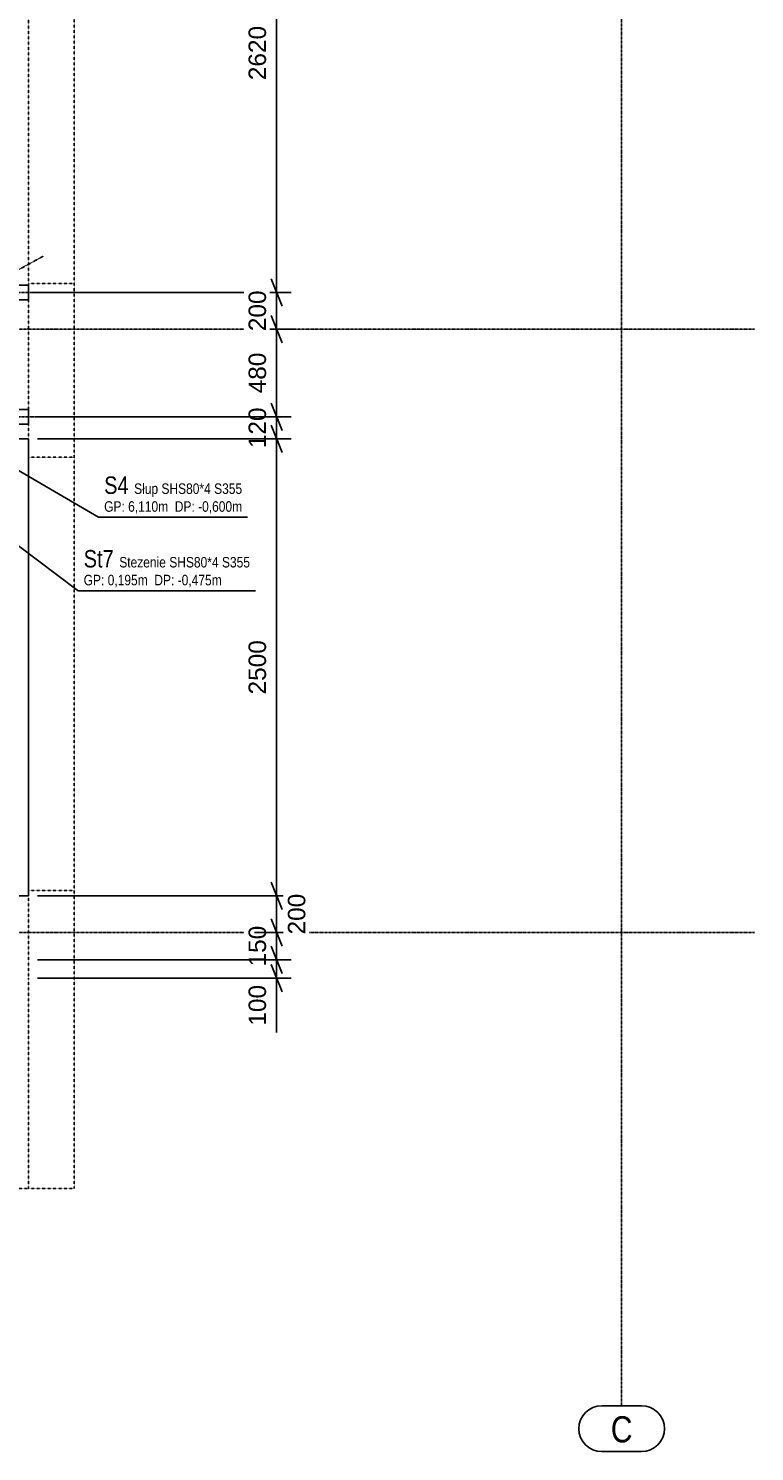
# Model space of a CAD drawing. Header units: millimetres. Extents: x -11738 to 23883, y -17414 to 12286.
# Tile 18 of 27: x 8747 to 12721, y -3624 to 4160. Entities that reach past the tile are written whole.
import ezdxf

# ---------------------------------------------------------------- set-up
doc = ezdxf.new("R2010")
doc.units = ezdxf.units.MM
for name, pattern in [('DXK_LINE_DOT2', [3.9198, 1.9599, -1.9599]), ('DXK_LINE_DOT3', [5.9187, 2.979, -0.9799, 0.9799, -0.9799]), ('DXK_LINE_DOT4', [0.9408, 0.4704, -0.4704])]:
    doc.linetypes.add(name, pattern=pattern)
doc.styles.add('Arial', font='ARIAL.TTF', dxfattribs={"height": 0.2})
doc.styles.add('Arial Narrow', font='ARIALN.TTF', dxfattribs={"height": 0.2})

# ---------------------------------------------------------------- blocks, each defined once
blk = doc.blocks.new('GridLine-7906501-24240 - 24144')
at = {"color": 1, "linetype": 'Continuous'}
for p, q in [((2566.4, -659.9), (3086.7, -659.9)), ((2566.4, -909.9), (3086.7, -909.9))]:
    blk.add_line(p, q, dxfattribs=at)
at = {"color": 1, "linetype": 'DXK_LINE_DOT3'}
blk.add_line((3211.7, -784.9), (12720.7, -784.9), dxfattribs=at)
at = {"color": 1, "linetype": 'Continuous'}
for centre, start, end in [((2566.4, -784.9), 90, 270), ((3086.7, -784.9), 270, 90)]:
    blk.add_arc(centre, 125, start, end, dxfattribs=at)
at = {"color": 1, "linetype": 'Continuous', "style": 'Arial Narrow'}
blk.add_text('-3300', height=143.16, dxfattribs=at).set_placement((2616.4, -859.9))
blk = doc.blocks.new('GridLine-7906501-24241 - 24144')
at = {"color": 1, "linetype": 'Continuous'}
for p, q in [((2785.3, 2640.1), (3086.7, 2640.1)), ((2785.3, 2390.1), (3086.7, 2390.1))]:
    blk.add_line(p, q, dxfattribs=at)
at = {"color": 1, "linetype": 'DXK_LINE_DOT3'}
blk.add_line((3211.7, 2515.1), (12720.7, 2515.1), dxfattribs=at)
at = {"color": 1, "linetype": 'Continuous'}
for centre, start, end in [((2785.3, 2515.1), 90, 270), ((3086.7, 2515.1), 270, 90)]:
    blk.add_arc(centre, 125, start, end, dxfattribs=at)
at = {"color": 1, "linetype": 'Continuous', "style": 'Arial Narrow'}
blk.add_text('±0', height=143.16, dxfattribs=at).set_placement((2835.3, 2440.1))
blk = doc.blocks.new('GridLine-7906501-25065 - 24144')
at = {"color": 1, "linetype": 'DXK_LINE_DOT3'}
blk.add_line((11993.4, -3374.3), (11993.4, 10840.7), dxfattribs=at)
at = {"color": 1, "linetype": 'Continuous'}
for p, q in [((11884.1, -3374.3), (12102.8, -3374.3)), ((11884.1, -3624.3), (12102.8, -3624.3))]:
    blk.add_line(p, q, dxfattribs=at)
for centre, start, end in [((11884.1, -3499.3), 90, 270), ((12102.8, -3499.3), 270, 90)]:
    blk.add_arc(centre, 125, start, end, dxfattribs=at)
at = {"color": 1, "linetype": 'Continuous', "style": 'Arial Narrow'}
blk.add_text('C', height=143.2, dxfattribs=at).set_placement((11934.1, -3574.3))
blk = doc.blocks.new('Part-7906501-24179 - 24144')
at = {"color": 5, "linetype": 'Continuous'}
for p, q in [((8747.4, 2755.2), (6202.4, 2755.2)), ((6202.4, 2675.2), (6202.4, 2755.2)), ((8747.4, 2675.2), (8747.4, 2755.2)), ((8747.4, 2675.2), (6202.4, 2675.2))]:
    blk.add_line(p, q, dxfattribs=at)
at = {"color": 8, "linetype": 'DXK_LINE_DOT3'}
blk.add_line((5702.4, 2715.2), (9247.4, 2715.2), dxfattribs=at)
blk = doc.blocks.new('Part-7906501-24205 - 24144')
at = {"color": 8, "linetype": 'DXK_LINE_DOT3'}
blk.add_line((5702.4, 2035.1), (9247.4, 2035.1), dxfattribs=at)
at = {"color": 5, "linetype": 'Continuous'}
for p, q in [((8747.4, 2075.1), (6202.4, 2075.1)), ((6202.4, 1995.1), (6202.4, 2075.1)), ((8747.4, 1995.1), (8747.4, 2075.1)), ((8747.4, 1995.1), (6202.4, 1995.1))]:
    blk.add_line(p, q, dxfattribs=at)
blk = doc.blocks.new('Part-7906501-51308 - 24144')
at = {"color": 4, "linetype": 'DXK_LINE_DOT4'}
for p, q in [((8747.4, 5295.1), (8747.4, 2755.2)), ((8747.4, 2075.1), (8747.4, 2675.2)), ((8747.4, 1915.1), (8747.4, 1995.1)), ((8747.4, -2184.9), (8747.4, -1034.9)), ((8747.4, -2184.9), (5962.4, -2184.9))]:
    blk.add_line(p, q, dxfattribs=at)
blk = doc.blocks.new('Part-7906501-107691 - 24144')
at = {"color": 4, "linetype": 'DXK_LINE_DOT4'}
for p, q in [((8997.4, -2184.9), (8997.4, 9565.1)), ((8997.4, 2765.1), (8747.4, 2765.1)), ((8747.4, 2675.2), (8747.4, 2755.2)), ((8747.4, 1995.1), (8747.4, 2075.1)), ((8747.4, -1034.9), (8747.4, 1915.1)), ((8997.4, 1815.1), (8747.4, 1815.1)), ((8997.4, -554.9), (8747.4, -554.9)), ((8997.4, -2184.9), (8747.4, -2184.9))]:
    blk.add_line(p, q, dxfattribs=at)
blk = doc.blocks.new('Part-7906501-107941 - 24144')
at = {"color": 5, "linetype": 'Continuous'}
for p, q in [((8747.4, 1915.1), (6012.4, 1915.1)), ((6012.4, -584.9), (6012.4, 1915.1)), ((8747.4, -584.9), (8747.4, 1915.1))]:
    blk.add_line(p, q, dxfattribs=at)
at = {"color": 8, "linetype": 'DXK_LINE_DOT2'}
blk.add_line((8747.4, -584.9), (6012.4, -584.9), dxfattribs=at)
blk = doc.blocks.new('Part-7906501-182207 - 24144')
at = {"color": 8, "linetype": 'DXK_LINE_DOT3'}
blk.add_line((6858.9, 1834.9), (8830.9, 2915.4), dxfattribs=at)
at = {"color": 5, "linetype": 'Continuous'}
for p, q in [((8373.2, 2710.2), (7278.2, 2110.2)), ((8411.6, 2640.1), (8373.2, 2710.2)), ((8411.6, 2640.1), (7316.6, 2040.1)), ((7316.6, 2040.1), (7278.2, 2110.2))]:
    blk.add_line(p, q, dxfattribs=at)
blk = doc.blocks.new('StraightDimension-7906501-155282 - 24144')
at = {"color": 7, "linetype": 'Continuous'}
for p, q in [((10074.9, -709.9), (10134.9, -859.9)), ((9984.9, -784.9), (10204.9, -784.9)), ((10104.9, -934.9), (10104.9, -784.9)), ((10134.9, -1009.9), (10074.9, -859.9)), ((8797.4, -934.9), (10184.9, -934.9))]:
    blk.add_line(p, q, dxfattribs=at)
at = {"color": 0}
blk.add_wipeout([(10067.4, -728.7), (9927.4, -728.7), (9927.4, -991), (10067.4, -991)], dxfattribs=at)
at = {"color": 96, "style": 'Arial'}
blk.add_text('150', height=95.51, rotation=90.00021, dxfattribs=at).set_placement((10047.4, -971))
blk = doc.blocks.new('StraightDimension-7906501-155279 - 24144')
at = {"color": 7, "linetype": 'Continuous'}
for p, q in [((10074.9, 2110.1), (10134.9, 1960.1)), ((8797.4, 2035.1), (10184.9, 2035.1)), ((10104.9, 1915.1), (10104.9, 2035.1)), ((10134.9, 1840.1), (10074.9, 1990.1)), ((8797.4, 1915.1), (10184.9, 1915.1))]:
    blk.add_line(p, q, dxfattribs=at)
at = {"color": 0}
blk.add_wipeout([(10067.4, 2106.3), (9927.4, 2106.3), (9927.4, 1844), (10067.4, 1844)], dxfattribs=at)
at = {"color": 96, "style": 'Arial'}
blk.add_text('120', height=95.51, rotation=90.00021, dxfattribs=at).set_placement((10047.4, 1864))
blk = doc.blocks.new('StraightDimension-7906501-155280 - 24144')
at = {"color": 7, "linetype": 'Continuous'}
for p, q in [((10134.9, 1840.1), (10074.9, 1990.1)), ((8797.4, 1915.1), (10184.9, 1915.1)), ((10104.9, -584.9), (10104.9, 1915.1)), ((10074.9, -509.9), (10134.9, -659.9)), ((8797.4, -584.9), (10184.9, -584.9))]:
    blk.add_line(p, q, dxfattribs=at)
at = {"color": 0}
blk.add_wipeout([(10067.4, 833.4), (9927.4, 833.4), (9927.4, 496.9), (10067.4, 496.9)], dxfattribs=at)
at = {"color": 96, "style": 'Arial'}
blk.add_text('2500', height=95.51, rotation=90.00021, dxfattribs=at).set_placement((10047.4, 516.9))
blk = doc.blocks.new('StraightDimension-7906501-155278 - 24144')
at = {"color": 7, "linetype": 'Continuous'}
for p, q in [((10074.9, 2590.1), (10134.9, 2440.1)), ((9984.9, 2515.1), (10204.9, 2515.1)), ((10104.9, 2035.1), (10104.9, 2515.1)), ((10134.9, 1960.1), (10074.9, 2110.1)), ((8797.4, 2035.1), (10184.9, 2035.1))]:
    blk.add_line(p, q, dxfattribs=at)
at = {"color": 0}
blk.add_wipeout([(10067.4, 2406.3), (9927.4, 2406.3), (9927.4, 2144), (10067.4, 2144)], dxfattribs=at)
at = {"color": 96, "style": 'Arial'}
blk.add_text('480', height=95.51, rotation=90.00021, dxfattribs=at).set_placement((10047.4, 2164))
blk = doc.blocks.new('StraightDimension-7906501-155276 - 24144')
at = {"color": 7, "linetype": 'Continuous'}
for p, q in [((10134.9, 5260.1), (10074.9, 5410.1)), ((8849.4, 5335.1), (10184.9, 5335.1)), ((10104.9, 2715.2), (10104.9, 5335.1)), ((10074.9, 2790.2), (10134.9, 2640.2)), ((8773.4, 2715.2), (10184.9, 2715.2))]:
    blk.add_line(p, q, dxfattribs=at)
at = {"color": 0}
blk.add_wipeout([(10067.4, 4193.4), (9927.4, 4193.4), (9927.4, 3856.9), (10067.4, 3856.9)], dxfattribs=at)
at = {"color": 96, "style": 'Arial'}
blk.add_text('2620', height=95.51, rotation=90.00021, dxfattribs=at).set_placement((10047.4, 3876.9))
blk = doc.blocks.new('StraightDimension-7906501-155277 - 24144')
at = {"color": 7, "linetype": 'Continuous'}
for p, q in [((10074.9, 2790.2), (10134.9, 2640.2)), ((8773.4, 2715.2), (10184.9, 2715.2)), ((10104.9, 2515.1), (10104.9, 2715.2)), ((10134.9, 2440.1), (10074.9, 2590.1)), ((9984.9, 2515.1), (10204.9, 2515.1))]:
    blk.add_line(p, q, dxfattribs=at)
at = {"color": 0}
blk.add_wipeout([(10067.4, 2746.3), (9927.4, 2746.3), (9927.4, 2484), (10067.4, 2484)], dxfattribs=at)
at = {"color": 96, "style": 'Arial'}
blk.add_text('200', height=95.51, rotation=90.00021, dxfattribs=at).set_placement((10047.4, 2504))
blk = doc.blocks.new('StraightDimension-7906501-155281 - 24144')
at = {"color": 7, "linetype": 'Continuous'}
for p, q in [((10074.9, -509.9), (10134.9, -659.9)), ((8797.4, -584.9), (10212.4, -584.9)), ((10104.9, -784.9), (10104.9, -584.9)), ((10134.9, -859.9), (10074.9, -709.9)), ((9984.9, -784.9), (10204.9, -784.9))]:
    blk.add_line(p, q, dxfattribs=at)
at = {"color": 0}
blk.add_wipeout([(10282.4, -553.7), (10142.4, -553.7), (10142.4, -816), (10282.4, -816)], dxfattribs=at)
at = {"color": 96, "style": 'Arial'}
blk.add_text('200', height=95.51, rotation=90.00021, dxfattribs=at).set_placement((10262.4, -796))
blk = doc.blocks.new('StraightDimension-7906501-155283 - 24144')
at = {"color": 7, "linetype": 'Continuous'}
for p, q in [((10074.9, -859.9), (10134.9, -1009.9)), ((8797.4, -934.9), (10184.9, -934.9)), ((10134.9, -1109.9), (10074.9, -959.9)), ((10104.9, -1034.9), (10104.9, -934.9)), ((8797.4, -1034.9), (10184.9, -1034.9))]:
    blk.add_line(p, q, dxfattribs=at)
at = {"color": 0}
blk.add_wipeout([(10067.4, -1052.4), (9927.4, -1052.4), (9927.4, -1314.7), (10067.4, -1314.7)], dxfattribs=at)
at = {"color": 7, "linetype": 'Continuous'}
blk.add_line((10104.9, -1034.9), (10104.9, -1332.2), dxfattribs=at)
blk.add_line((10104.9, -1034.9), (10104.9, -1332.2), dxfattribs=at)
at = {"color": 96, "style": 'Arial'}
blk.add_text('100', height=95.51, rotation=90.00021, dxfattribs=at).set_placement((10047.4, -1294.7))
blk = doc.blocks.new('Mark-7906501-25066 - 24144')
at = {"color": 7, "linetype": 'Continuous'}
blk.add_line((8392.7, 1915.4), (8488.2, 1831), dxfattribs=at)
at = {"color": 0}
blk.add_wipeout([(9295.5, 1613.8), (9295.5, 1713.8), (9161.6, 1713.8), (9161.6, 1613.8)], dxfattribs=at)
blk.add_wipeout([(9295.5, 1613.8), (9295.5, 1713.8), (9161.6, 1713.8), (9161.6, 1613.8)], dxfattribs=at)
for points in [[(9457.1, 1613.8), (9457.1, 1673.8), (9325.5, 1673.8), (9325.5, 1613.8)], [(9274.8, 1516.3), (9274.8, 1576.3), (9161.6, 1576.3), (9161.6, 1516.3)]]:
    blk.add_wipeout(points, dxfattribs=at)
for points in [[(9457.1, 1613.8), (9457.1, 1673.8), (9325.5, 1673.8), (9325.5, 1613.8)], [(9274.8, 1516.3), (9274.8, 1576.3), (9161.6, 1576.3), (9161.6, 1516.3)]]:
    blk.add_wipeout(points, dxfattribs=at)
at = {"color": 7, "linetype": 'Continuous'}
blk.add_line((8392.7, 1915.4), (9131.6, 1486.3), dxfattribs=at)
at = {"color": 0}
blk.add_wipeout([(9745.4, 1613.8), (9745.4, 1673.8), (9475.1, 1673.8), (9475.1, 1613.8)], dxfattribs=at)
blk.add_wipeout([(9745.4, 1613.8), (9745.4, 1673.8), (9475.1, 1673.8), (9475.1, 1613.8)], dxfattribs=at)
for points in [[(9916.9, 1613.8), (9916.9, 1673.8), (9763.4, 1673.8), (9763.4, 1613.8)], [(9457.3, 1516.3), (9457.3, 1576.3), (9292.8, 1576.3), (9292.8, 1516.3)]]:
    blk.add_wipeout(points, dxfattribs=at)
for points in [[(9916.9, 1613.8), (9916.9, 1673.8), (9763.4, 1673.8), (9763.4, 1613.8)], [(9457.3, 1516.3), (9457.3, 1576.3), (9292.8, 1576.3), (9292.8, 1516.3)]]:
    blk.add_wipeout(points, dxfattribs=at)
at = {"color": 7, "style": 'Arial Narrow'}
for s, height, p in [('S4', 95.44, (9161.6, 1613.8)), ('GP:', 57.27, (9161.6, 1516.3))]:
    blk.add_text(s, height=height, dxfattribs=at).set_placement(p)
at = {"color": 0}
blk.add_wipeout([(9512.1, 1516.3), (9512.1, 1576.3), (9457.3, 1576.3), (9457.3, 1516.3)], dxfattribs=at)
blk.add_wipeout([(9512.1, 1516.3), (9512.1, 1576.3), (9457.3, 1576.3), (9457.3, 1516.3)], dxfattribs=at)
at = {"color": 7, "style": 'Arial Narrow'}
blk.add_text('6,110', height=57.27, dxfattribs=at).set_placement((9292.8, 1516.3))
at = {"color": 0}
blk.add_wipeout([(9657.7, 1516.3), (9657.7, 1576.3), (9548.1, 1576.3), (9548.1, 1516.3)], dxfattribs=at)
blk.add_wipeout([(9657.7, 1516.3), (9657.7, 1576.3), (9548.1, 1576.3), (9548.1, 1516.3)], dxfattribs=at)
at = {"color": 7, "style": 'Arial Narrow'}
for s, height, p in [('Słup', 57.27, (9325.5, 1613.8)), ('m', 57.3, (9457.3, 1516.3))]:
    blk.add_text(s, height=height, dxfattribs=at).set_placement(p)
at = {"color": 0}
blk.add_wipeout([(9862.1, 1516.3), (9862.1, 1576.3), (9675.7, 1576.3), (9675.7, 1516.3)], dxfattribs=at)
blk.add_wipeout([(9862.1, 1516.3), (9862.1, 1576.3), (9675.7, 1576.3), (9675.7, 1516.3)], dxfattribs=at)
at = {"color": 7, "style": 'Arial Narrow'}
for s, p in [('SHS80*4', (9475.1, 1613.8)), ('DP:', (9548.1, 1516.3))]:
    blk.add_text(s, height=57.27, dxfattribs=at).set_placement(p)
at = {"color": 0}
blk.add_wipeout([(9916.9, 1516.3), (9916.9, 1576.3), (9862.1, 1576.3), (9862.1, 1516.3)], dxfattribs=at)
blk.add_wipeout([(9916.9, 1516.3), (9916.9, 1576.3), (9862.1, 1576.3), (9862.1, 1516.3)], dxfattribs=at)
at = {"color": 7, "linetype": 'Continuous'}
blk.add_line((9131.6, 1486.3), (9946.9, 1486.3), dxfattribs=at)
at = {"color": 7, "style": 'Arial Narrow'}
for s, height, p in [('S355', 57.27, (9763.4, 1613.8)), ('-0,600', 57.27, (9675.7, 1516.3)), ('m', 57.3, (9862.1, 1516.3))]:
    blk.add_text(s, height=height, dxfattribs=at).set_placement(p)
blk = doc.blocks.new('Mark-7906501-182242 - 24144')
at = {"color": 7, "linetype": 'Continuous'}
blk.add_line((7567, 2177.8), (7651.8, 2082.7), dxfattribs=at)
at = {"color": 0}
blk.add_wipeout([(9214.2, 1211.5), (9214.2, 1311.5), (9049.7, 1311.5), (9049.7, 1211.5)], dxfattribs=at)
blk.add_wipeout([(9214.2, 1211.5), (9214.2, 1311.5), (9049.7, 1311.5), (9049.7, 1211.5)], dxfattribs=at)
for points in [[(9500, 1211.5), (9500, 1271.5), (9244.2, 1271.5), (9244.2, 1211.5)], [(9163, 1114), (9163, 1174), (9049.7, 1174), (9049.7, 1114)]]:
    blk.add_wipeout(points, dxfattribs=at)
for points in [[(9500, 1211.5), (9500, 1271.5), (9244.2, 1271.5), (9244.2, 1211.5)], [(9163, 1114), (9163, 1174), (9049.7, 1174), (9049.7, 1114)]]:
    blk.add_wipeout(points, dxfattribs=at)
at = {"color": 7, "linetype": 'Continuous'}
blk.add_line((7567, 2177.8), (9019.7, 1084), dxfattribs=at)
at = {"color": 0}
for points in [[(9788.3, 1211.5), (9788.3, 1271.5), (9518, 1271.5), (9518, 1211.5)], [(9345.5, 1114), (9345.5, 1174), (9181, 1174), (9181, 1114)]]:
    blk.add_wipeout(points, dxfattribs=at)
for points in [[(9788.3, 1211.5), (9788.3, 1271.5), (9518, 1271.5), (9518, 1211.5)], [(9345.5, 1114), (9345.5, 1174), (9181, 1174), (9181, 1114)]]:
    blk.add_wipeout(points, dxfattribs=at)
at = {"color": 7, "style": 'Arial Narrow'}
for s, height, p in [('St7', 95.44, (9049.7, 1211.5)), ('GP:', 57.27, (9049.7, 1114))]:
    blk.add_text(s, height=height, dxfattribs=at).set_placement(p)
at = {"color": 0}
for points in [[(9959.9, 1211.5), (9959.9, 1271.5), (9806.3, 1271.5), (9806.3, 1211.5)], [(9400.3, 1114), (9400.3, 1174), (9345.5, 1174), (9345.5, 1114)]]:
    blk.add_wipeout(points, dxfattribs=at)
for points in [[(9959.9, 1211.5), (9959.9, 1271.5), (9806.3, 1271.5), (9806.3, 1211.5)], [(9400.3, 1114), (9400.3, 1174), (9345.5, 1174), (9345.5, 1114)]]:
    blk.add_wipeout(points, dxfattribs=at)
at = {"color": 7, "style": 'Arial Narrow'}
blk.add_text('0,195', height=57.27, dxfattribs=at).set_placement((9181, 1114))
at = {"color": 0}
blk.add_wipeout([(9545.9, 1114), (9545.9, 1174), (9436.3, 1174), (9436.3, 1114)], dxfattribs=at)
blk.add_wipeout([(9545.9, 1114), (9545.9, 1174), (9436.3, 1174), (9436.3, 1114)], dxfattribs=at)
at = {"color": 7, "style": 'Arial Narrow'}
blk.add_text('m', height=57.3, dxfattribs=at).set_placement((9345.5, 1114))
at = {"color": 0}
blk.add_wipeout([(9750.3, 1114), (9750.3, 1174), (9563.9, 1174), (9563.9, 1114)], dxfattribs=at)
blk.add_wipeout([(9750.3, 1114), (9750.3, 1174), (9563.9, 1174), (9563.9, 1114)], dxfattribs=at)
at = {"color": 7, "style": 'Arial Narrow'}
for s, p in [('Stezenie', (9244.2, 1211.5)), ('DP:', (9436.3, 1114))]:
    blk.add_text(s, height=57.27, dxfattribs=at).set_placement(p)
at = {"color": 0}
blk.add_wipeout([(9805, 1114), (9805, 1174), (9750.3, 1174), (9750.3, 1114)], dxfattribs=at)
blk.add_wipeout([(9805, 1114), (9805, 1174), (9750.3, 1174), (9750.3, 1114)], dxfattribs=at)
at = {"color": 7, "linetype": 'Continuous'}
blk.add_line((9019.7, 1084), (9989.9, 1084), dxfattribs=at)
at = {"color": 7, "style": 'Arial Narrow'}
for s, height, p in [('SHS80*4', 57.27, (9518, 1211.5)), ('S355', 57.27, (9806.3, 1211.5)), ('-0,475', 57.27, (9563.9, 1114)), ('m', 57.3, (9750.3, 1114))]:
    blk.add_text(s, height=height, dxfattribs=at).set_placement(p)

msp = doc.modelspace()

# ---------------------------------------------------------------- block references
for name in ['GridLine-7906501-25065 - 24144', 'Part-7906501-51308 - 24144', 'Part-7906501-107691 - 24144', 'Part-7906501-182207 - 24144', 'Part-7906501-24179 - 24144', 'GridLine-7906501-24241 - 24144', 'Part-7906501-24205 - 24144', 'Part-7906501-107941 - 24144', 'GridLine-7906501-24240 - 24144']:
    msp.add_blockref(name, (0, 0))

# ---------------------------------------------------------------- next in the draw order: block references
for name in ['StraightDimension-7906501-155276 - 24144', 'StraightDimension-7906501-155279 - 24144', 'StraightDimension-7906501-155282 - 24144']:
    msp.add_blockref(name, (0, 0))

# ---------------------------------------------------------------- next in the draw order: block references
msp.add_blockref('StraightDimension-7906501-155280 - 24144', (0, 0))

# ---------------------------------------------------------------- next in the draw order: block references
for name in ['StraightDimension-7906501-155278 - 24144', 'Mark-7906501-25066 - 24144', 'StraightDimension-7906501-155281 - 24144']:
    msp.add_blockref(name, (0, 0))

# ---------------------------------------------------------------- next in the draw order: block references
for name in ['StraightDimension-7906501-155277 - 24144', 'Mark-7906501-182242 - 24144', 'StraightDimension-7906501-155283 - 24144']:
    msp.add_blockref(name, (0, 0))

doc.saveas('drawing.dxf')
